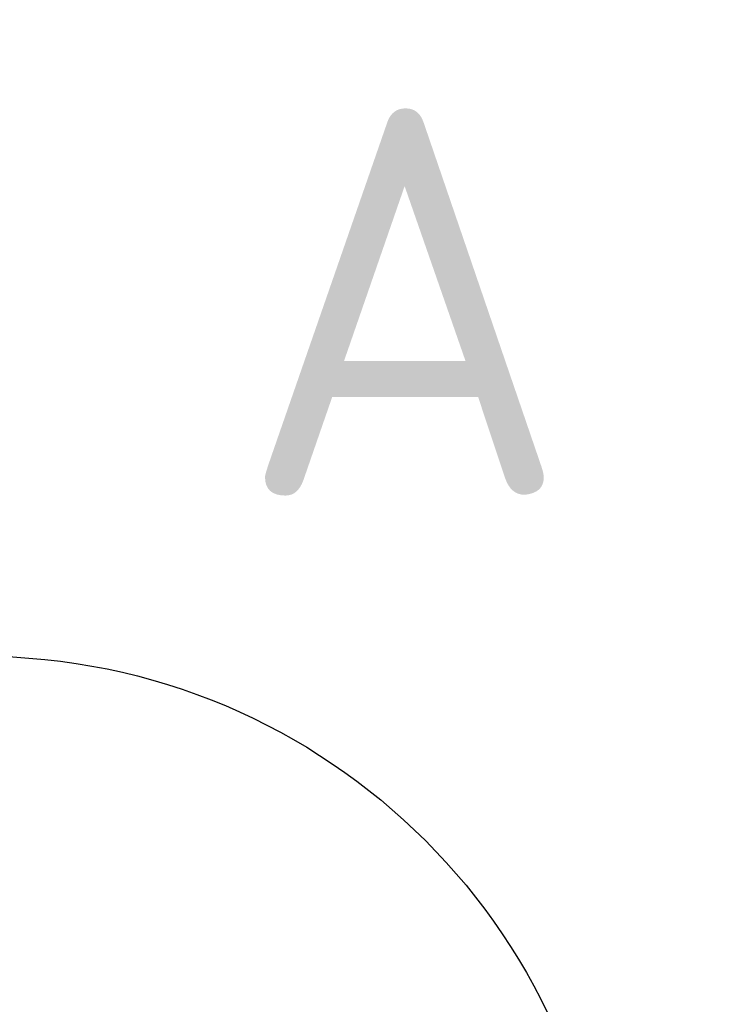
# Model space of a CAD drawing. Header units: millimetres. Extents: x -177 to 471, y -85 to 200.
# Tile 196 of 222: x 90 to 102, y 144 to 162. Entities that reach past the tile are written whole.
import ezdxf
from ezdxf import colors
from ezdxf.entities.mleader import LeaderData, LeaderLine
from ezdxf.enums import TextEntityAlignment as Align
from ezdxf.lldxf.tags import DXFTag
from ezdxf.math import Vec2, Vec3

# ---------------------------------------------------------------- set-up
doc = ezdxf.new("R2010")
doc.units = ezdxf.units.MM
doc.layers.add('Default', color=7, linetype='Continuous')
doc.styles.add('SEACAD_Solid_Edge_ISO', font='seiso.ttf')
tags = doc.linetypes.add('CENTER2', pattern=[28.575, 19.05, -3.175, 3.175, -3.175]).pattern_tags.tags
tags[10:11] = [DXFTag(74, 4), DXFTag(75, 0), DXFTag(340, '0'), DXFTag(46, 0.0), DXFTag(50, 0.0), DXFTag(44, 0.0), DXFTag(45, 0.0)]
tags[8:9] = [DXFTag(74, 4), DXFTag(75, 0), DXFTag(340, '0'), DXFTag(46, 0.0), DXFTag(50, 0.0), DXFTag(44, 0.0), DXFTag(45, 0.0)]
tags[6:7] = [DXFTag(74, 4), DXFTag(75, 0), DXFTag(340, '0'), DXFTag(46, 0.0), DXFTag(50, 0.0), DXFTag(44, 0.0), DXFTag(45, 0.0)]
tags[4:5] = [DXFTag(74, 4), DXFTag(75, 0), DXFTag(340, '0'), DXFTag(46, 0.0), DXFTag(50, 0.0), DXFTag(44, 0.0), DXFTag(45, 0.0)]

# ---------------------------------------------------------------- blocks, each defined once
blk = doc.blocks.new('_SE_FILLED')
at = {"color": 0}
blk.add_line((0, 0), (-1, 0), dxfattribs=at)
blk.add_solid([(0, 0), (-1, -0.1665), (-1, 0.1665), (0, 0)], dxfattribs=at)
blk = doc.blocks.new('SE7')
at = {"color": 7, "linetype": 'Continuous', "style": 'SEACAD_Solid_Edge_ISO'}
blk.add_text('A', height=7, dxfattribs=at).set_placement((93.476, 160.405), align=Align.TOP_LEFT)
blk = doc.blocks.new('SE6')
at = {"layer": 'Default', "color": 7, "linetype": 'CENTER2'}
blk.add_circle((88.795, 139.076), 11.406, dxfattribs=at)
at = {"layer": 'Default'}
blk.add_blockref('SE7', (0, 0), dxfattribs=at)

msp = doc.modelspace()

# ---------------------------------------------------------------- block references
at = {"layer": 'Default'}
msp.add_blockref('SE6', (0, 0), dxfattribs=at)

# ---------------------------------------------------------------- leaders
at = {"layer": 'Default', "color": 7, "linetype": 'Continuous'}
ml = msp.add_multileader_mtext('Standard', dxfattribs=at)
ml.set_content("{\\pxsm0.9;\\fSolid Edge ISO|b0||i0||c0|p34;\\W1.;To not miss out on valuable data through out the process,\\Pplace the sensor below the minimum fluid's height.\\P}", color=256)
ml.set_leader_properties()
ml.set_arrow_properties(name='_SE_FILLED')
ml.build(insert=Vec2(0, 0))
ml.multileader.update_dxf_attribs({"dogleg_length": 5.25, "arrow_head_size": 3.5})
ctx = ml.context
ctx.base_point, ctx.char_height, ctx.arrow_head_size, ctx.landing_gap_size = Vec3(92.237, 195.417), 3.5, 3.5, 1.225
notes = []
notes.append((ctx, [(0, (1, 1, 0), (87.762, 195.167), (1, 0), 5.25, [(0, [(66.209, 144.279)], 0, [])])]))
ctx.mtext.insert = Vec3(94.237, 197.382)
for ctx, leaders in notes:
    for number, flags, end, landing, length, lines in leaders:
        leader = LeaderData()
        leader.index, (leader.has_last_leader_line, leader.has_dogleg_vector, leader.attachment_direction) = number, flags
        leader.last_leader_point, leader.dogleg_vector, leader.dogleg_length = Vec3(end), Vec3(landing), length
        for number, points, colour, breaks in lines:
            line = LeaderLine()
            line.index, line.vertices, line.color, line.breaks = number, Vec3.list(points), colors.encode_raw_color(colour), breaks
            leader.lines.append(line)
        ctx.leaders.append(leader)

doc.saveas('drawing.dxf')
